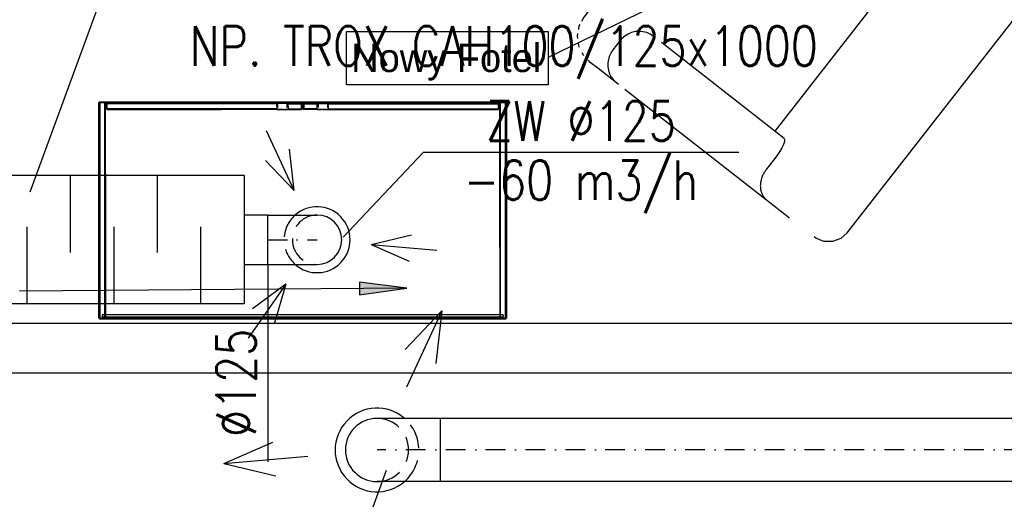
# Model space of a CAD drawing. Header units: centimetres. Extents: x -1062 to 5388, y 1642 to 2943.
# Tile 13 of 90: x -653 to -404, y 2302 to 2423. Entities that reach past the tile are written whole.
import ezdxf
from ezdxf.enums import TextEntityAlignment as Align

# ---------------------------------------------------------------- set-up
doc = ezdxf.new("R2010")
doc.units = ezdxf.units.CM
doc.linetypes.add('DASHDOT', pattern=[1, 0.5, -0.25, 0, -0.25])
doc.linetypes.add('HIDDEN', pattern=[9.525, 6.35, -3.175])
doc.layers.add('M-AXS', color=2, linetype='DASHDOT', lineweight=30)
doc.layers.add('M-TEXT-n', color=5, linetype='Continuous', lineweight=9)
for name, color, linetype, true_color in [('M-DIFF-RETN', 230, 'Continuous', 0xff007f), ('M-DIFF-SUPP', 7, 'Continuous', 0x006dda), ('M-DUCT-RETN', 230, 'Continuous', 0xff007f), ('M-DUCT-SUPP', 7, 'Continuous', 0x006dda)]:
    doc.layers.add(name, color=color, linetype=linetype, true_color=true_color)
for name, color, linetype in [('M-LDR', 5, 'Continuous'), ('M-XREF', 252, 'Continuous'), ('XREF$0$Meble', 8, 'Continuous'), ('XREF$0$Modele ogólne', 8, 'Continuous'), ('XREF$0$Notatki tekstowe', 8, 'Continuous'), ('XREF$0$Notatki tekstowe-1', 8, 'Continuous'), ('XREF$0$Ściany-2', 8, 'Continuous')]:
    doc.layers.add(name, color=color, linetype=linetype)
doc.styles.add('RomanS', font='romans.shx')
doc.styles.add('XREF$0$Arial', font='txt', dxfattribs={"height": 7.2})

# ---------------------------------------------------------------- blocks, each defined once
blk = doc.blocks.new('XREF$0$Armchair Plump - Armchair Plump-491428-Aranżacja_01')
at = {"layer": 'XREF$0$Meble'}
for p, q in [((34, 48.98), (-34, 48.98)), ((-40, 35.07), (-40, 27.73)), ((40, 27.73), (40, 35.07)), ((-40, 27.73), (-40, -17.79)), ((40, -17.79), (40, 27.73)), ((-31, 22.93), (-34, 22.93)), ((31, 22.93), (34, 22.93)), ((-25, -17.79), (-25, 21.64)), ((25, 21.64), (25, -17.79)), ((-25, 18.64), (25, 18.64)), ((-40, -19.87), (-40, -20.56)), ((-25, -20.33), (-25, -19.87)), ((25, -19.87), (25, -20.33)), ((40, -20.56), (40, -19.87)), ((-40, -20.56), (-40, -28.56)), ((40, -26.56), (40, -20.56)), ((-34, -26.33), (-31, -26.33)), ((31, -26.33), (34, -26.33)), ((40, -28.56), (40, -26.56)), ((-40, -28.56), (-40, -29.25)), ((-40, -29.25), (-39.97, -29.43)), ((39.94, -29.68), (40, -29.25)), ((40, -29.25), (40, -28.56)), ((-32, -37.25), (32, -37.25)), ((32, -37.25), (33.26, -37.04))]:
    blk.add_line(p, q, dxfattribs=at)
at = {"layer": 'XREF$0$Meble', "flags": 128}
for points in [[(-40, 42.98), (-39.59, 45.16), (-38.42, 47.04), (-36.65, 48.37), (-34.52, 48.96), (-34, 48.98)], [(34, 48.98), (36.18, 48.57), (38.06, 47.4), (39.38, 45.63), (39.98, 43.5), (40, 42.98)], [(-25, 21.64), (-25.15, 21.93), (-25.59, 22.2), (-26.31, 22.45), (-27.26, 22.65), (-28.4, 22.81), (-29.66, 22.9), (-31, 22.93)], [(25, 21.64), (25.15, 21.93), (25.59, 22.2), (26.31, 22.45), (27.26, 22.65), (28.4, 22.81), (29.66, 22.9), (31, 22.93)], [(-39.63, -31.5), (-39.59, -31.77), (-39.26, -32.41)], [(39.37, -32.14), (39.68, -31.5), (39.7, -31.34)], [(-38.65, -33.56), (-38.4, -34.04), (-37.96, -34.47)], [(38.06, -34.34), (38.57, -33.81), (38.75, -33.44)], [(-37.14, -35.26), (-36.56, -35.82), (-36.17, -36.01)], [(-35.24, -36.45), (-34.25, -36.92), (-32, -37.25)], [(34.17, -36.89), (34.53, -36.84), (35.36, -36.4)], [(36.28, -35.92), (36.8, -35.65), (37.26, -35.17)]]:
    blk.add_lwpolyline(points, dxfattribs=at)
at = {"layer": 'XREF$0$Meble'}
for centre, major_axis, start_param, end_param in [((-31, -20.33), (-6, 0), 1.570796, 3.141593), ((31, -20.33), (6, 0), 3.141593, 4.448922), ((31, -20.33), (6, 0), 4.45059, 4.712389)]:
    blk.add_ellipse(centre, major_axis=major_axis, ratio=0.999261, start_param=start_param, end_param=end_param, dxfattribs=at)
for points, knots in [([(-34, 22.93), (-34.41, 22.94), (-35.21, 23), (-36.16, 23.24), (-36.84, 23.5), (-37.32, 23.73), (-37.76, 23.98), (-38.69, 24.64), (-39.36, 25.46), (-39.76, 26.35), (-39.94, 26.96), (-40, 27.42), (-40, 27.73)], [0, 0, 0, 0, 0.111111, 0.222222, 0.277778, 0.333333, 0.388889, 0.444444, 0.722222, 0.791667, 0.861111, 1, 1, 1, 1]), ([(34, 22.93), (34.31, 22.93), (34.76, 22.96), (35.35, 23.05), (35.78, 23.14), (36.12, 23.24), (36.39, 23.33), (36.65, 23.42), (36.96, 23.56), (37.36, 23.75), (37.76, 23.98), (38.16, 24.27), (38.52, 24.57), (38.94, 24.99), (39.37, 25.55), (39.74, 26.26), (39.95, 26.99), (40, 27.48), (40, 27.73)], [-1, -1, -1, -1, -0.916667, -0.875, -0.833333, -0.791667, -0.770833, -0.75, -0.708333, -0.666667, -0.611111, -0.555556, -0.5, -0.444444, -0.333333, -0.222222, -0.111111, 0, 0, 0, 0]), ([(-40, -20.56), (-40, -21.06), (-39.9, -21.82), (-39.56, -22.77), (-39.27, -23.34), (-38.99, -23.77), (-38.69, -24.18), (-38.34, -24.56), (-37.96, -24.9), (-37.55, -25.22), (-37.01, -25.57), (-36.3, -25.9), (-35.31, -26.23), (-34.52, -26.33), (-34, -26.33)], [0, 0, 0, 0, 0.166667, 0.25, 0.333333, 0.375, 0.416667, 0.5, 0.541667, 0.583333, 0.666667, 0.75, 0.833333, 1, 1, 1, 1]), ([(34, -26.33), (34.52, -26.33), (35.31, -26.23), (36.3, -25.9), (37.01, -25.57), (37.55, -25.22), (37.96, -24.9), (38.34, -24.56), (38.77, -24.08), (39.14, -23.56), (39.39, -23.11), (39.6, -22.65), (39.9, -21.82), (40, -21.06), (40, -20.56)], [0, 0, 0, 0, 0.166667, 0.25, 0.333333, 0.416667, 0.458333, 0.5, 0.583333, 0.666667, 0.708333, 0.75, 0.833333, 1, 1, 1, 1])]:
    blk.add_open_spline(points, degree=3, knots=knots, dxfattribs=at)
blk = doc.blocks.new('XREF$0$regał_VOX_concept - regał_VOX_concept-886835-Aranżacja_01')
at = {"layer": 'XREF$0$Modele ogólne'}
for p, q in [((-51.6, 26.66), (-51.44, 26.82)), ((-51.6, 26.66), (-51.44, 26.82)), ((-51.6, 26.66), (-51.5, 26.66)), ((-51.6, 26.66), (-51.5, 26.66)), ((-51.6, 26.66), (-51.6, -28.02)), ((-51.6, -28.02), (-51.6, 26.66)), ((-51.34, 26.82), (-51.5, 26.66)), ((-51.5, 26.66), (-51.34, 26.82)), ((-51.45, 26.71), (-51.5, 26.66)), ((-51.34, 26.66), (-51.5, 26.66)), ((-51.5, 26.66), (-51.5, -27.92)), ((-51.5, -9.92), (-51.5, 26.66)), ((-51.34, 26.66), (-51.5, 26.66)), ((-51.5, 26.66), (-51.5, -27.92)), ((-51.45, 26.71), (-51.34, 26.82)), ((-51.44, 26.82), (-51.44, 26.72)), ((-51.44, 26.72), (-51.44, 26.82)), ((-51.44, 26.82), (-51.34, 26.82)), ((-51.34, 26.82), (-51.44, 26.82)), ((-51.34, 26.66), (-51.34, 26.82)), ((-50.06, 26.82), (-51.34, 26.82)), ((-50.92, 26.82), (-51.34, 26.82)), ((-50.06, 26.82), (-51.34, 26.82)), ((-51.34, 26.66), (-51.34, 26.82)), ((-51.34, 26.66), (-50.06, 26.66)), ((-50.06, 26.66), (-51.34, 26.66)), ((-51.34, 26.66), (-51.34, -27.92)), ((-50.06, 26.66), (-51.34, 26.66)), ((-51.34, -27.92), (-51.34, 26.66)), ((-51.34, 26.66), (-50.06, 26.66)), ((-50.92, 26.82), (-50.06, 26.82)), ((-50.8, 25.91), (-50.8, 26.24)), ((17.07, 26.24), (-50.8, 26.24)), ((-50.8, 25.91), (-50.8, 25.74)), ((-50.8, 25.74), (-17.07, 25.74)), ((-50.06, 26.66), (-50.06, 26.82)), ((-49.9, 26.66), (-50.06, 26.82)), ((-49.9, 26.66), (-50.06, 26.82)), ((-50.01, 26.76), (-50.06, 26.82)), ((-50.06, 26.82), (50.06, 26.82)), ((50.06, 26.82), (-50.06, 26.82)), ((-50.06, 26.66), (-50.06, 26.82)), ((-50.06, 26.66), (-49.9, 26.66)), ((-50.06, -27.92), (-50.06, 26.66)), ((-50.06, 26.66), (-49.9, 26.66)), ((-50.06, -27.92), (-50.06, 26.66)), ((-50.01, 26.76), (-49.9, 26.66)), ((-49.9, 26.66), (49.9, 26.66)), ((49.9, 26.66), (-49.9, 26.66)), ((-49.9, -27.92), (-49.9, 26.66)), ((-49.9, 8.65), (-49.9, 26.66)), ((-49.9, -27.92), (-49.9, 26.66)), ((-17.07, 25.74), (50.8, 25.74)), ((50.8, 26.24), (17.07, 26.24)), ((49.9, 26.66), (50.06, 26.82)), ((50.06, 26.82), (49.9, 26.66)), ((49.95, 26.71), (49.9, 26.66)), ((49.9, 26.66), (49.9, -27.92)), ((49.9, -9.92), (49.9, 26.66)), ((50.06, 26.66), (49.9, 26.66)), ((49.9, 26.66), (49.9, -27.92)), ((50.06, 26.66), (49.9, 26.66)), ((49.95, 26.71), (50.06, 26.82)), ((51.34, 26.82), (50.06, 26.82)), ((50.48, 26.82), (50.06, 26.82)), ((51.34, 26.82), (50.06, 26.82)), ((50.06, 26.66), (50.06, 26.82)), ((50.06, 26.66), (50.06, 26.82)), ((50.06, 26.66), (50.06, -27.92)), ((51.34, 26.66), (50.06, 26.66)), ((50.06, -27.92), (50.06, 26.66)), ((50.06, 26.66), (51.34, 26.66)), ((50.06, 26.66), (51.34, 26.66)), ((51.34, 26.66), (50.06, 26.66)), ((50.48, 26.82), (51.34, 26.82)), ((50.8, 25.91), (50.8, 26.24)), ((50.8, 25.74), (50.8, 25.91)), ((51.5, 26.66), (51.34, 26.82)), ((51.39, 26.76), (51.34, 26.82)), ((51.34, 26.66), (51.34, 26.82)), ((51.34, 26.82), (51.44, 26.82)), ((51.44, 26.82), (51.34, 26.82)), ((51.34, 26.66), (51.34, 26.82)), ((51.5, 26.66), (51.34, 26.82)), ((51.34, -27.92), (51.34, 26.66)), ((51.34, 26.66), (51.5, 26.66)), ((51.34, -27.92), (51.34, 26.66)), ((51.34, 26.66), (51.5, 26.66)), ((51.39, 26.76), (51.5, 26.66)), ((51.44, 26.72), (51.44, 26.82)), ((51.6, 26.66), (51.44, 26.82)), ((51.44, 26.82), (51.6, 26.66)), ((51.44, 26.82), (51.44, 26.72)), ((51.5, -27.92), (51.5, 26.66)), ((51.5, 8.65), (51.5, 26.66)), ((51.5, -27.92), (51.5, 26.66)), ((51.6, 26.66), (51.5, 26.66)), ((51.6, 26.66), (51.5, 26.66)), ((51.6, -28.02), (51.6, 26.66)), ((51.6, 26.66), (51.6, -28.02)), ((-49.9, 8.65), (-49.9, -27.92)), ((51.5, 8.65), (51.5, -27.92)), ((-51.5, -9.92), (-51.5, -27.92)), ((49.9, -9.92), (49.9, -27.92)), ((-49.52, -26.22), (-49.68, -26.38)), ((-49.52, -26.22), (-49.68, -26.38)), ((-49.57, -26.28), (-49.68, -26.38)), ((-49.52, -26.38), (-49.68, -26.38)), ((-49.68, -27.66), (-49.68, -26.38)), ((-49.68, -26.38), (-49.52, -26.38)), ((-49.68, -26.81), (-49.68, -26.38)), ((-49.68, -26.38), (-49.68, -27.66)), ((-49.68, -26.81), (-49.68, -27.66)), ((-49.57, -26.28), (-49.52, -26.22)), ((-49.52, -26.38), (-49.52, -26.22)), ((-6.56, -26.22), (-49.52, -26.22)), ((-49.52, -26.22), (-49.52, -26.38)), ((-20.52, -26.22), (-49.52, -26.22)), ((-6.56, -26.22), (-49.52, -26.22)), ((-6.56, -26.38), (-49.52, -26.38)), ((-49.52, -27.66), (-49.52, -26.38)), ((-6.56, -26.38), (-49.52, -26.38)), ((-49.52, -27.66), (-49.52, -26.38)), ((-6.06, -26.22), (-20.52, -26.22)), ((-6.56, -26.22), (-6.41, -26.22)), ((-6.56, -26.22), (-6.41, -26.22)), ((-6.56, -26.22), (-6.56, -27.02)), ((-6.56, -27.02), (-6.56, -27.82)), ((-6.07, -26.22), (-6.41, -26.22)), ((-6.41, -26.22), (-6.07, -26.22)), ((-6.32, -27.75), (-6.32, -26.76)), ((-6.07, -26.22), (-5.58, -26.22)), ((-5.58, -26.22), (-6.07, -26.22)), ((-5.74, -26.22), (-6.06, -26.22)), ((-5.74, -26.22), (-5.57, -26.22)), ((-5.58, -26.22), (-5.02, -26.22)), ((-5.58, -26.22), (-5.02, -26.22)), ((-5.2, -26.22), (-5.57, -26.22)), ((-5.2, -26.22), (-5.03, -26.22)), ((-5.03, -26.22), (-4.67, -26.22)), ((-5.02, -26.22), (-4.48, -26.22)), ((-5.02, -26.22), (-4.48, -26.22)), ((-4.51, -26.22), (-4.67, -26.22)), ((-4.21, -26.22), (-4.51, -26.22)), ((-4.48, -26.22), (-4.04, -26.22)), ((-4.04, -26.22), (-4.48, -26.22)), ((-4.21, -26.22), (-4.04, -26.22)), ((-3.76, -26.22), (-4.04, -26.22)), ((-4.04, -26.22), (-3.76, -26.22)), ((-4.04, -26.22), (-1.54, -26.22)), ((-3.92, -27.75), (-3.92, -26.76)), ((-3.69, -26.22), (-3.76, -26.22)), ((-3.69, -26.22), (-3.76, -26.22)), ((-3.69, -26.22), (-0.28, -26.22)), ((-3.69, -26.22), (-0.28, -26.22)), ((-3.69, -26.22), (-3.69, -27.02)), ((-3.69, -26.38), (-0.28, -26.38)), ((-0.28, -26.38), (-3.69, -26.38)), ((-3.69, -27.02), (-3.69, -27.77)), ((-1.54, -26.22), (-0.28, -26.22)), ((-0.12, -26.38), (-0.28, -26.22)), ((-0.28, -26.22), (-0.28, -26.38)), ((-0.12, -26.38), (-0.28, -26.22)), ((-0.17, -26.33), (-0.28, -26.22)), ((-0.28, -26.38), (-0.28, -26.22)), ((-0.12, -26.38), (-0.28, -26.22)), ((-0.12, -26.38), (-0.28, -26.22)), ((-0.28, -26.22), (-0.12, -26.38)), ((-0.12, -26.38), (-0.28, -26.22)), ((-0.28, -26.22), (-0.12, -26.38)), ((-0.12, -26.38), (-0.28, -26.22)), ((-0.12, -26.38), (-0.28, -26.38)), ((-0.28, -27.66), (-0.28, -26.38)), ((-0.28, -26.38), (-0.12, -26.38)), ((-0.28, -26.38), (-0.28, -27.66)), ((-0.17, -26.33), (-0.12, -26.38)), ((-0.12, -27.66), (-0.12, -26.38)), ((-0.12, -26.38), (-0.12, -27.66)), ((-0.12, -26.81), (-0.12, -26.38)), ((-0.12, -27.66), (-0.12, -26.81)), ((0.28, -26.22), (0.12, -26.38)), ((0.28, -26.22), (0.12, -26.38)), ((0.28, -26.22), (0.12, -26.38)), ((0.28, -26.22), (0.12, -26.38)), ((0.28, -26.22), (0.12, -26.38)), ((0.28, -26.22), (0.12, -26.38)), ((0.12, -26.38), (0.28, -26.22)), ((0.28, -26.22), (0.12, -26.38)), ((0.17, -26.33), (0.12, -26.38)), ((0.12, -26.38), (0.12, -27.66)), ((0.12, -26.38), (0.28, -26.38)), ((0.12, -27.66), (0.12, -26.38)), ((0.12, -26.81), (0.12, -26.38)), ((0.12, -26.38), (0.28, -26.38)), ((0.12, -26.81), (0.12, -27.66)), ((0.28, -26.22), (0.17, -26.33)), ((3.69, -26.22), (0.28, -26.22)), ((0.28, -26.22), (0.28, -26.38)), ((3.69, -26.22), (0.28, -26.22)), ((2.79, -26.22), (0.28, -26.22)), ((0.28, -26.22), (0.28, -26.38)), ((3.69, -26.38), (0.28, -26.38)), ((0.28, -26.38), (0.28, -27.66)), ((3.69, -26.38), (0.28, -26.38)), ((0.28, -27.66), (0.28, -26.38)), ((4.04, -26.22), (2.79, -26.22)), ((3.69, -26.22), (3.76, -26.22)), ((3.69, -26.22), (3.76, -26.22)), ((3.69, -27.02), (3.69, -26.22)), ((3.69, -27.02), (3.69, -27.77)), ((3.76, -26.22), (4.04, -26.22)), ((4.04, -26.22), (3.76, -26.22)), ((3.92, -26.76), (3.92, -27.75)), ((4.48, -26.22), (4.04, -26.22)), ((4.04, -26.22), (4.48, -26.22)), ((4.34, -26.22), (4.04, -26.22)), ((4.34, -26.22), (4.51, -26.22)), ((5.02, -26.22), (4.48, -26.22)), ((5.02, -26.22), (4.48, -26.22)), ((4.87, -26.22), (4.51, -26.22)), ((5.03, -26.22), (4.87, -26.22)), ((5.58, -26.22), (5.02, -26.22)), ((5.02, -26.22), (5.58, -26.22)), ((5.2, -26.22), (5.03, -26.22)), ((5.57, -26.22), (5.2, -26.22)), ((5.74, -26.22), (5.57, -26.22)), ((5.58, -26.22), (6.07, -26.22)), ((5.58, -26.22), (6.07, -26.22)), ((6.06, -26.22), (5.74, -26.22)), ((6.06, -26.22), (20.52, -26.22)), ((6.41, -26.22), (6.07, -26.22)), ((6.07, -26.22), (6.41, -26.22)), ((6.32, -26.76), (6.32, -27.75)), ((6.41, -26.22), (6.56, -26.22)), ((6.56, -26.22), (6.41, -26.22)), ((6.56, -26.22), (49.52, -26.22)), ((6.56, -26.22), (49.52, -26.22)), ((6.56, -27.02), (6.56, -26.22)), ((6.56, -26.38), (49.52, -26.38)), ((6.56, -26.38), (49.52, -26.38)), ((6.56, -27.02), (6.56, -27.82)), ((49.52, -26.22), (20.52, -26.22)), ((49.57, -26.28), (49.52, -26.22)), ((49.52, -26.38), (49.52, -26.22)), ((49.68, -26.38), (49.52, -26.22)), ((49.52, -26.22), (49.52, -26.38)), ((49.52, -26.22), (49.68, -26.38)), ((49.52, -26.38), (49.52, -27.66)), ((49.52, -26.38), (49.68, -26.38)), ((49.52, -26.38), (49.52, -27.66)), ((49.52, -26.38), (49.68, -26.38)), ((49.68, -26.38), (49.57, -26.28)), ((49.68, -26.38), (49.68, -27.66)), ((49.68, -26.81), (49.68, -26.38)), ((49.68, -27.66), (49.68, -26.38)), ((49.68, -27.66), (49.68, -26.81)), ((-51.44, -28.02), (-51.6, -28.02)), ((-51.44, -28.18), (-51.6, -28.02)), ((-51.6, -28.02), (-51.44, -28.02)), ((-51.6, -28.02), (-51.44, -28.18)), ((-51.5, -27.92), (-51.34, -28.08)), ((-51.5, -27.92), (-51.34, -27.92)), ((-51.5, -27.92), (-51.34, -28.08)), ((-51.39, -28.03), (-51.5, -27.92)), ((-51.34, -27.92), (-51.5, -27.92)), ((-51.44, -28.02), (-51.44, -28.18)), ((-51.44, -28.02), (-51.44, -28.18)), ((51.44, -28.18), (-51.44, -28.18)), ((51.44, -28.18), (-51.44, -28.18)), ((-51.39, -28.03), (-51.34, -28.08)), ((-51.34, -28.08), (-51.34, -27.92)), ((-51.34, -27.92), (-51.34, -28.08)), ((-51.34, -27.92), (-50.06, -27.92)), ((-51.34, -27.92), (-50.06, -27.92)), ((-51.34, -28.08), (-50.06, -28.08)), ((-50.48, -28.08), (-51.34, -28.08)), ((-51.34, -28.08), (-50.06, -28.08)), ((-50.48, -28.08), (-50.06, -28.08)), ((-50.06, -28.08), (-49.9, -27.92)), ((-50.06, -28.08), (-50.06, -27.92)), ((-49.9, -27.92), (-50.06, -27.92)), ((-50.06, -28.08), (-49.9, -27.92)), ((-50.06, -27.92), (-50.06, -28.08)), ((-50.06, -27.92), (-49.9, -27.92)), ((-49.95, -27.98), (-50.06, -28.08)), ((50, -28.02), (-50, -28.02)), ((50, -28.02), (-50, -28.02)), ((-49.95, -27.98), (-49.9, -27.92)), ((-49.52, -27.82), (-49.68, -27.66)), ((-49.52, -27.66), (-49.68, -27.66)), ((-49.63, -27.72), (-49.68, -27.66)), ((-49.68, -27.66), (-49.52, -27.66)), ((-49.52, -27.82), (-49.68, -27.66)), ((-49.63, -27.72), (-49.52, -27.82)), ((-49.52, -27.82), (-49.52, -27.66)), ((-6.56, -27.66), (-49.52, -27.66)), ((-49.52, -27.82), (-49.52, -27.66)), ((-6.56, -27.66), (-49.52, -27.66)), ((-6.75, -27.82), (-49.52, -27.82)), ((-6.75, -27.82), (-49.52, -27.82)), ((-49.52, -27.82), (-20.52, -27.82)), ((-6.06, -27.82), (-20.52, -27.82)), ((-6.75, -27.77), (-6.79, -27.77)), ((-6.79, -27.77), (-6.75, -27.77)), ((-6.79, -27.77), (-6.79, -27.89)), ((-6.79, -27.82), (-6.79, -27.89)), ((-6.79, -27.89), (-6.73, -27.92)), ((-6.79, -27.89), (-6.73, -27.92)), ((-6.66, -27.77), (-6.75, -27.77)), ((-6.65, -27.94), (-6.73, -27.92)), ((-6.65, -27.94), (-6.73, -27.92)), ((-6.51, -27.77), (-6.66, -27.77)), ((-6.56, -27.95), (-6.65, -27.94)), ((-6.56, -27.95), (-6.65, -27.94)), ((-6.47, -27.94), (-6.56, -27.95)), ((-6.47, -27.94), (-6.56, -27.95)), ((-6.53, -27.95), (-6.56, -27.95)), ((-6.56, -27.95), (-6.53, -27.95)), ((-6.53, -27.95), (-6.56, -27.95)), ((-6.56, -27.95), (-6.53, -27.95)), ((-6.45, -27.95), (-6.53, -27.95)), ((-6.53, -27.95), (-6.45, -27.95)), ((-6.45, -27.95), (-6.53, -27.95)), ((-6.53, -27.95), (-6.45, -27.95)), ((-6.3, -27.77), (-6.51, -27.77)), ((-6.39, -27.92), (-6.47, -27.94)), ((-6.39, -27.92), (-6.47, -27.94)), ((-6.32, -27.95), (-6.45, -27.95)), ((-6.45, -27.95), (-6.32, -27.95)), ((-6.32, -27.95), (-6.45, -27.95)), ((-6.45, -27.95), (-6.32, -27.95)), ((-6.34, -27.89), (-6.39, -27.92)), ((-6.34, -27.89), (-6.39, -27.92)), ((-6.32, -27.85), (-6.34, -27.89)), ((-6.14, -27.95), (-6.32, -27.95)), ((-6.32, -27.95), (-6.14, -27.95)), ((-6.14, -27.95), (-6.32, -27.95)), ((-6.32, -27.95), (-6.14, -27.95)), ((-6.05, -27.77), (-6.3, -27.77)), ((-5.92, -27.95), (-6.14, -27.95)), ((-6.14, -27.95), (-5.92, -27.95)), ((-5.92, -27.95), (-6.14, -27.95)), ((-6.14, -27.95), (-5.92, -27.95)), ((-6.06, -27.82), (-5.74, -27.82)), ((-5.76, -27.77), (-6.05, -27.77)), ((-5.67, -27.95), (-5.92, -27.95)), ((-5.92, -27.95), (-5.67, -27.95)), ((-5.67, -27.95), (-5.92, -27.95)), ((-5.92, -27.95), (-5.67, -27.95)), ((-5.45, -27.77), (-5.76, -27.77)), ((-5.74, -27.82), (-5.57, -27.82)), ((-5.4, -27.95), (-5.67, -27.95)), ((-5.67, -27.95), (-5.4, -27.95)), ((-5.4, -27.95), (-5.67, -27.95)), ((-5.67, -27.95), (-5.4, -27.95)), ((-5.57, -27.82), (-5.2, -27.82)), ((-5.12, -27.77), (-5.45, -27.77)), ((-5.12, -27.95), (-5.4, -27.95)), ((-5.4, -27.95), (-5.12, -27.95)), ((-5.12, -27.95), (-5.4, -27.95)), ((-5.4, -27.95), (-5.12, -27.95)), ((-5.2, -27.82), (-5.03, -27.82)), ((-4.8, -27.77), (-5.12, -27.77)), ((-4.84, -27.95), (-5.12, -27.95)), ((-5.12, -27.95), (-4.84, -27.95)), ((-4.84, -27.95), (-5.12, -27.95)), ((-5.12, -27.95), (-4.84, -27.95)), ((-4.87, -27.82), (-5.03, -27.82)), ((-4.87, -27.82), (-4.51, -27.82)), ((-4.57, -27.95), (-4.84, -27.95)), ((-4.84, -27.95), (-4.57, -27.95)), ((-4.57, -27.95), (-4.84, -27.95)), ((-4.84, -27.95), (-4.57, -27.95)), ((-4.48, -27.77), (-4.8, -27.77)), ((-4.32, -27.95), (-4.57, -27.95)), ((-4.57, -27.95), (-4.32, -27.95)), ((-4.32, -27.95), (-4.57, -27.95)), ((-4.57, -27.95), (-4.32, -27.95)), ((-4.34, -27.82), (-4.51, -27.82)), ((-4.19, -27.77), (-4.48, -27.77)), ((-4.34, -27.82), (-4.04, -27.82)), ((-4.1, -27.95), (-4.32, -27.95)), ((-4.32, -27.95), (-4.1, -27.95)), ((-4.1, -27.95), (-4.32, -27.95)), ((-4.32, -27.95), (-4.1, -27.95)), ((-3.94, -27.77), (-4.19, -27.77)), ((-3.92, -27.95), (-4.1, -27.95)), ((-4.1, -27.95), (-3.92, -27.95)), ((-3.92, -27.95), (-4.1, -27.95)), ((-4.1, -27.95), (-3.92, -27.95)), ((-4.04, -27.82), (-2.79, -27.82)), ((-3.74, -27.77), (-3.94, -27.77)), ((-3.92, -27.85), (-3.9, -27.89)), ((-3.79, -27.95), (-3.92, -27.95)), ((-3.92, -27.95), (-3.79, -27.95)), ((-3.79, -27.95), (-3.92, -27.95)), ((-3.92, -27.95), (-3.79, -27.95)), ((-3.9, -27.89), (-3.85, -27.92)), ((-3.9, -27.89), (-3.85, -27.92)), ((-3.85, -27.92), (-3.77, -27.94)), ((-3.85, -27.92), (-3.77, -27.94)), ((-3.71, -27.95), (-3.79, -27.95)), ((-3.79, -27.95), (-3.71, -27.95)), ((-3.71, -27.95), (-3.79, -27.95)), ((-3.79, -27.95), (-3.71, -27.95)), ((-3.77, -27.94), (-3.68, -27.95)), ((-3.77, -27.94), (-3.68, -27.95)), ((-3.58, -27.77), (-3.74, -27.77)), ((-3.68, -27.95), (-3.71, -27.95)), ((-3.68, -27.95), (-3.71, -27.95)), ((-3.68, -27.95), (-3.71, -27.95)), ((-3.68, -27.95), (-3.71, -27.95)), ((-3.69, -27.66), (-0.28, -27.66)), ((-0.28, -27.66), (-3.69, -27.66)), ((-3.68, -27.95), (-3.59, -27.94)), ((-3.68, -27.95), (-3.59, -27.94)), ((-3.59, -27.94), (-3.51, -27.92)), ((-3.59, -27.94), (-3.51, -27.92)), ((-3.49, -27.77), (-3.58, -27.77)), ((-3.45, -27.89), (-3.51, -27.92)), ((-3.45, -27.89), (-3.51, -27.92)), ((-3.49, -27.77), (-3.45, -27.77)), ((-3.45, -27.77), (-3.49, -27.77)), ((-3.49, -27.82), (-0.28, -27.82)), ((-3.49, -27.82), (-0.28, -27.82)), ((-3.45, -27.77), (-3.45, -27.89)), ((-3.45, -27.82), (-3.45, -27.89)), ((-2.79, -27.82), (-0.28, -27.82)), ((-0.12, -27.66), (-0.28, -27.66)), ((-0.12, -27.66), (-0.28, -27.82)), ((-0.28, -27.66), (-0.28, -27.82)), ((-0.28, -27.66), (-0.12, -27.66)), ((-0.12, -27.66), (-0.28, -27.82)), ((-0.28, -27.66), (-0.28, -27.82)), ((-0.12, -27.66), (-0.28, -27.82)), ((-0.12, -27.66), (-0.28, -27.82)), ((-0.28, -27.82), (-0.12, -27.66)), ((-0.28, -27.82), (-0.12, -27.66)), ((-0.12, -27.66), (-0.28, -27.82)), ((-0.12, -27.66), (-0.28, -27.82)), ((-0.23, -27.77), (-0.28, -27.82)), ((-0.23, -27.77), (-0.12, -27.66)), ((0.12, -27.66), (0.28, -27.66)), ((0.12, -27.66), (0.23, -27.77)), ((0.28, -27.82), (0.12, -27.66)), ((0.28, -27.66), (0.12, -27.66)), ((0.12, -27.66), (0.28, -27.82)), ((0.28, -27.82), (0.12, -27.66)), ((0.28, -27.82), (0.12, -27.66)), ((0.28, -27.82), (0.12, -27.66)), ((0.28, -27.82), (0.12, -27.66)), ((0.12, -27.66), (0.28, -27.82)), ((0.28, -27.82), (0.12, -27.66)), ((0.23, -27.77), (0.28, -27.82)), ((3.69, -27.66), (0.28, -27.66)), ((0.28, -27.82), (0.28, -27.66)), ((3.69, -27.66), (0.28, -27.66)), ((0.28, -27.66), (0.28, -27.82)), ((3.49, -27.82), (0.28, -27.82)), ((3.49, -27.82), (0.28, -27.82)), ((1.54, -27.82), (0.28, -27.82)), ((4.04, -27.82), (1.54, -27.82)), ((3.45, -27.77), (3.49, -27.77)), ((3.45, -27.77), (3.49, -27.77)), ((3.45, -27.89), (3.45, -27.77)), ((3.45, -27.89), (3.51, -27.92)), ((3.49, -27.77), (3.58, -27.77)), ((3.59, -27.94), (3.51, -27.92)), ((3.58, -27.77), (3.74, -27.77)), ((3.68, -27.95), (3.59, -27.94)), ((3.77, -27.94), (3.68, -27.95)), ((3.71, -27.95), (3.68, -27.95)), ((3.68, -27.95), (3.71, -27.95)), ((3.71, -27.95), (3.79, -27.95)), ((3.79, -27.95), (3.71, -27.95)), ((3.74, -27.77), (3.94, -27.77)), ((3.85, -27.92), (3.77, -27.94)), ((3.79, -27.95), (3.92, -27.95)), ((3.92, -27.95), (3.79, -27.95)), ((3.9, -27.89), (3.85, -27.92)), ((3.92, -27.85), (3.9, -27.89)), ((3.92, -27.95), (4.1, -27.95)), ((4.1, -27.95), (3.92, -27.95)), ((3.94, -27.77), (4.19, -27.77)), ((4.21, -27.82), (4.04, -27.82)), ((4.1, -27.95), (4.32, -27.95)), ((4.32, -27.95), (4.1, -27.95)), ((4.19, -27.77), (4.48, -27.77)), ((4.21, -27.82), (4.51, -27.82)), ((4.32, -27.95), (4.57, -27.95)), ((4.57, -27.95), (4.32, -27.95)), ((4.48, -27.77), (4.8, -27.77)), ((4.51, -27.82), (4.67, -27.82)), ((4.57, -27.95), (4.84, -27.95)), ((4.84, -27.95), (4.57, -27.95)), ((4.67, -27.82), (5.03, -27.82)), ((4.8, -27.77), (5.12, -27.77)), ((4.84, -27.95), (5.12, -27.95)), ((5.12, -27.95), (4.84, -27.95)), ((5.03, -27.82), (5.2, -27.82)), ((5.12, -27.77), (5.45, -27.77)), ((5.12, -27.95), (5.4, -27.95)), ((5.4, -27.95), (5.12, -27.95)), ((5.2, -27.82), (5.57, -27.82)), ((5.4, -27.95), (5.67, -27.95)), ((5.67, -27.95), (5.4, -27.95)), ((5.45, -27.77), (5.76, -27.77)), ((5.74, -27.82), (5.57, -27.82)), ((5.67, -27.95), (5.92, -27.95)), ((5.92, -27.95), (5.67, -27.95)), ((5.74, -27.82), (6.06, -27.82)), ((5.76, -27.77), (6.05, -27.77)), ((5.92, -27.95), (6.14, -27.95)), ((6.14, -27.95), (5.92, -27.95)), ((6.05, -27.77), (6.3, -27.77)), ((6.06, -27.82), (20.52, -27.82)), ((6.14, -27.95), (6.32, -27.95)), ((6.32, -27.95), (6.14, -27.95)), ((6.3, -27.77), (6.51, -27.77)), ((6.32, -27.85), (6.34, -27.89)), ((6.32, -27.95), (6.45, -27.95)), ((6.45, -27.95), (6.32, -27.95)), ((6.34, -27.89), (6.39, -27.92)), ((6.39, -27.92), (6.47, -27.94)), ((6.45, -27.95), (6.53, -27.95)), ((6.53, -27.95), (6.45, -27.95)), ((6.47, -27.94), (6.56, -27.95)), ((6.51, -27.77), (6.66, -27.77)), ((6.53, -27.95), (6.56, -27.95)), ((6.56, -27.95), (6.53, -27.95)), ((6.56, -27.66), (49.52, -27.66)), ((6.56, -27.66), (49.52, -27.66)), ((6.56, -27.95), (6.65, -27.94)), ((6.65, -27.94), (6.73, -27.92)), ((6.66, -27.77), (6.75, -27.77)), ((6.79, -27.89), (6.73, -27.92)), ((6.75, -27.77), (6.79, -27.77)), ((6.79, -27.77), (6.75, -27.77)), ((6.75, -27.82), (49.52, -27.82)), ((6.75, -27.82), (49.52, -27.82)), ((6.79, -27.89), (6.79, -27.77)), ((20.52, -27.82), (49.52, -27.82)), ((23.24, -27.82), (23.24, -27.89)), ((23.24, -27.82), (23.24, -27.89)), ((23.24, -27.89), (23.3, -27.92)), ((23.24, -27.89), (23.3, -27.92)), ((23.38, -27.94), (23.3, -27.92)), ((23.38, -27.94), (23.3, -27.92)), ((23.47, -27.95), (23.38, -27.94)), ((23.47, -27.95), (23.38, -27.94)), ((23.56, -27.94), (23.47, -27.95)), ((23.56, -27.94), (23.47, -27.95)), ((23.5, -27.95), (23.47, -27.95)), ((23.47, -27.95), (23.5, -27.95)), ((23.5, -27.95), (23.47, -27.95)), ((23.47, -27.95), (23.5, -27.95)), ((23.58, -27.95), (23.5, -27.95)), ((23.5, -27.95), (23.58, -27.95)), ((23.58, -27.95), (23.5, -27.95)), ((23.5, -27.95), (23.58, -27.95)), ((23.64, -27.92), (23.56, -27.94)), ((23.64, -27.92), (23.56, -27.94)), ((23.71, -27.95), (23.58, -27.95)), ((23.58, -27.95), (23.71, -27.95)), ((23.71, -27.95), (23.58, -27.95)), ((23.58, -27.95), (23.71, -27.95)), ((23.69, -27.89), (23.64, -27.92)), ((23.69, -27.89), (23.64, -27.92)), ((23.71, -27.85), (23.69, -27.89)), ((23.89, -27.95), (23.71, -27.95)), ((23.71, -27.95), (23.89, -27.95)), ((23.89, -27.95), (23.71, -27.95)), ((23.71, -27.95), (23.89, -27.95)), ((24.11, -27.95), (23.89, -27.95)), ((23.89, -27.95), (24.11, -27.95)), ((24.11, -27.95), (23.89, -27.95)), ((23.89, -27.95), (24.11, -27.95)), ((24.36, -27.95), (24.11, -27.95)), ((24.11, -27.95), (24.36, -27.95)), ((24.36, -27.95), (24.11, -27.95)), ((24.11, -27.95), (24.36, -27.95)), ((24.63, -27.95), (24.36, -27.95)), ((24.36, -27.95), (24.63, -27.95)), ((24.63, -27.95), (24.36, -27.95)), ((24.36, -27.95), (24.63, -27.95)), ((24.91, -27.95), (24.63, -27.95)), ((24.63, -27.95), (24.91, -27.95)), ((24.91, -27.95), (24.63, -27.95)), ((24.63, -27.95), (24.91, -27.95)), ((24.91, -27.95), (25.19, -27.95)), ((24.91, -27.95), (25.19, -27.95)), ((24.91, -27.95), (25.19, -27.95)), ((24.91, -27.95), (25.19, -27.95)), ((25.19, -27.95), (25.46, -27.95)), ((25.46, -27.95), (25.19, -27.95)), ((25.19, -27.95), (25.46, -27.95)), ((25.46, -27.95), (25.19, -27.95)), ((25.46, -27.95), (25.71, -27.95)), ((25.71, -27.95), (25.46, -27.95)), ((25.46, -27.95), (25.71, -27.95)), ((25.71, -27.95), (25.46, -27.95)), ((25.71, -27.95), (25.93, -27.95)), ((25.93, -27.95), (25.71, -27.95)), ((25.71, -27.95), (25.93, -27.95)), ((25.93, -27.95), (25.71, -27.95)), ((25.93, -27.95), (26.11, -27.95)), ((26.11, -27.95), (25.93, -27.95)), ((25.93, -27.95), (26.11, -27.95)), ((26.11, -27.95), (25.93, -27.95)), ((26.11, -27.85), (26.13, -27.89)), ((26.11, -27.95), (26.24, -27.95)), ((26.24, -27.95), (26.11, -27.95)), ((26.11, -27.95), (26.24, -27.95)), ((26.24, -27.95), (26.11, -27.95)), ((26.13, -27.89), (26.18, -27.92)), ((26.13, -27.89), (26.18, -27.92)), ((26.18, -27.92), (26.26, -27.94)), ((26.18, -27.92), (26.26, -27.94)), ((26.24, -27.95), (26.32, -27.95)), ((26.32, -27.95), (26.24, -27.95)), ((26.24, -27.95), (26.32, -27.95)), ((26.32, -27.95), (26.24, -27.95)), ((26.26, -27.94), (26.35, -27.95)), ((26.26, -27.94), (26.35, -27.95)), ((26.32, -27.95), (26.35, -27.95)), ((26.35, -27.95), (26.32, -27.95)), ((26.32, -27.95), (26.35, -27.95)), ((26.35, -27.95), (26.32, -27.95)), ((26.35, -27.95), (26.44, -27.94)), ((26.35, -27.95), (26.44, -27.94)), ((26.44, -27.94), (26.52, -27.92)), ((26.44, -27.94), (26.52, -27.92)), ((26.58, -27.89), (26.52, -27.92)), ((26.58, -27.89), (26.52, -27.92)), ((26.58, -27.82), (26.58, -27.89)), ((26.58, -27.82), (26.58, -27.89)), ((49.52, -27.66), (49.68, -27.66)), ((49.52, -27.66), (49.52, -27.82)), ((49.68, -27.66), (49.52, -27.82)), ((49.52, -27.66), (49.52, -27.82)), ((49.52, -27.66), (49.68, -27.66)), ((49.52, -27.82), (49.68, -27.66)), ((49.52, -27.82), (49.63, -27.72)), ((49.63, -27.72), (49.68, -27.66)), ((49.9, -27.92), (50.06, -28.08)), ((50.01, -28.03), (49.9, -27.92)), ((50.06, -27.92), (49.9, -27.92)), ((49.9, -27.92), (50.06, -28.08)), ((49.9, -27.92), (50.06, -27.92)), ((50.01, -28.03), (50.06, -28.08)), ((50.06, -27.92), (50.06, -28.08)), ((50.06, -27.92), (51.34, -27.92)), ((50.06, -27.92), (51.34, -27.92)), ((50.06, -28.08), (50.06, -27.92)), ((50.06, -28.08), (51.34, -28.08)), ((50.92, -28.08), (50.06, -28.08)), ((50.06, -28.08), (51.34, -28.08)), ((50.92, -28.08), (51.34, -28.08)), ((51.34, -28.08), (51.5, -27.92)), ((51.34, -27.92), (51.34, -28.08)), ((51.34, -27.92), (51.5, -27.92)), ((51.34, -28.08), (51.5, -27.92)), ((51.34, -28.08), (51.34, -27.92)), ((51.5, -27.92), (51.34, -27.92)), ((51.45, -27.98), (51.34, -28.08)), ((51.44, -28.02), (51.44, -28.18)), ((51.6, -28.02), (51.44, -28.18)), ((51.6, -28.02), (51.44, -28.02)), ((51.44, -28.02), (51.6, -28.02)), ((51.44, -28.02), (51.44, -28.18)), ((51.6, -28.02), (51.44, -28.18)), ((51.45, -27.98), (51.5, -27.92))]:
    blk.add_line(p, q, dxfattribs=at)
blk = doc.blocks.new('XREF')
at = {"layer": 'XREF$0$Notatki tekstowe-1'}
blk.add_hatch(color=256, dxfattribs=at).paths.add_polyline_path([(-554.92, 2355.08), (-566.93, 2356.57), (-566.9, 2353.41)])
at = {"layer": 'XREF$0$Notatki tekstowe'}
for p, q in [((-472.35, 2436.21), (-519.13, 2413.51)), ((-554.92, 2355.08), (-566.93, 2356.57)), ((-566.93, 2356.57), (-566.9, 2353.41)), ((-554.92, 2355.08), (-652.98, 2354.31)), ((-566.9, 2353.41), (-554.92, 2355.08))]:
    blk.add_line(p, q, dxfattribs=at)
at = {"layer": 'XREF$0$Notatki tekstowe', "flags": 128}
blk.add_lwpolyline([(-570.21, 2420.1), (-519.13, 2420.1), (-519.13, 2406.58), (-570.21, 2406.58)], close=True, dxfattribs=at)
at = {"layer": 'XREF$0$Ściany-2'}
for p, q in [((-243.72, 2346.08), (-687.32, 2346.08)), ((-687.32, 2333.58), (-243.72, 2333.58))]:
    blk.add_line(p, q, dxfattribs=at)
at = {"layer": 'XREF$0$Meble', "rotation": 231.9999999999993}
blk.add_blockref('XREF$0$Armchair Plump - Armchair Plump-491428-Aranżacja_01', (-461.03, 2426.02), dxfattribs=at)
at = {"layer": 'XREF$0$Modele ogólne', "rotation": 180}
blk.add_blockref('XREF$0$regał_VOX_concept - regał_VOX_concept-886835-Aranżacja_01', (-581.3, 2374.08), dxfattribs=at)
at = {"layer": 'XREF$0$Notatki tekstowe-1', "insert": (-569.01, 2417), "char_height": 7.2, "width": 49.1668, "attachment_point": 1, "line_spacing_factor": 0.936439, "style": 'XREF$0$Arial'}
blk.add_mtext('\\pxt7.05556,14.11111,21.16667,28.22222,35.27778,42.33333,49.38889,56.44444,63.5,70.55556,77.61111,84.66667,91.72222,98.77778,105.83333,112.88889,119.94444,127,134.05556,141.11111,148.16667,155.22222,162.27778,169.33333,176.38889,183.44444,190.5,197.55556,204.61111,211.66667,218.72222,225.77778;{Nowy Fotel}', dxfattribs=at)

msp = doc.modelspace()

# ---------------------------------------------------------------- linework, layer by layer
at = {"layer": 'M-AXS', "ltscale": 10}
for p, q in [((-590.15, 2367.33), (-577.65, 2367.33)), ((-378.47, 2314.08), (-562.47, 2314.08))]:
    msp.add_line(p, q, dxfattribs=at)
at = {"layer": 'M-DIFF-RETN'}
for p, q in [((-583.45, 2379.77), (-590.49, 2394.88)), ((-583.45, 2379.77), (-584.65, 2390.24)), ((-583.45, 2379.77), (-590.7, 2387.43)), ((-563.96, 2366.13), (-553.71, 2368.58)), ((-563.96, 2366.13), (-547.36, 2364.68)), ((-563.96, 2366.13), (-554.29, 2361.94)), ((-585.52, 2356.08), (-595.08, 2342.42)), ((-585.52, 2356.08), (-593.99, 2349.8)), ((-585.52, 2356.08), (-588.53, 2345.97))]:
    msp.add_line(p, q, dxfattribs=at)
for radius, start, end in [(8.35, 228.4609, 131.5391), (6.25, 270, 90)]:
    msp.add_arc((-577.65, 2367.33), radius, start, end, dxfattribs=at)
at = {"layer": 'M-DIFF-RETN', "color": 3, "linetype": 'HIDDEN'}
for radius, start, end in [(8.35, 131.5391, 228.4609), (6.25, 90, 270)]:
    msp.add_arc((-577.65, 2367.33), radius, start, end, dxfattribs=at)
at = {"layer": 'M-DIFF-SUPP'}
for p, q in [((-546.02, 2349.34), (-555.3, 2339.54)), ((-546.02, 2349.34), (-555.04, 2330.01)), ((-546.02, 2349.34), (-547.57, 2335.94)), ((-601.23, 2310.68), (-588.85, 2316.05)), ((-601.23, 2310.68), (-579.98, 2312.54)), ((-601.23, 2310.68), (-588.11, 2307.55))]:
    msp.add_line(p, q, dxfattribs=at)
for radius, start, end in [(10.6, 49.0006, 310.9994), (8, 90, 270)]:
    msp.add_arc((-562.47, 2314.08), radius, start, end, dxfattribs=at)
at = {"layer": 'M-DIFF-SUPP', "color": 3, "linetype": 'HIDDEN'}
for radius, start, end in [(8, 270, 90), (10.6, 310.9994, 49.0006)]:
    msp.add_arc((-562.47, 2314.08), radius, start, end, dxfattribs=at)
at = {"layer": 'M-DUCT-RETN'}
for p, q in [((-596.15, 2383.58), (-684.15, 2383.58)), ((-640.15, 2383.58), (-640.15, 2364.08)), ((-618.15, 2383.58), (-618.15, 2364.08)), ((-596.15, 2383.58), (-596.15, 2351.08)), ((-590.15, 2373.58), (-577.65, 2373.58)), ((-651.15, 2370.58), (-651.15, 2351.08)), ((-629.15, 2370.58), (-629.15, 2351.08)), ((-607.15, 2370.58), (-607.15, 2351.08)), ((-590.15, 2361.08), (-577.65, 2361.08)), ((-596.15, 2351.08), (-684.15, 2351.08))]:
    msp.add_line(p, q, dxfattribs=at)
msp.add_lwpolyline([(-596.15, 2373.58), (-596.15, 2361.08), (-590.15, 2361.08), (-590.15, 2373.58)], close=True, dxfattribs=at)
at = {"layer": 'M-DUCT-SUPP'}
for p, q in [((-546.47, 2322.08), (-562.47, 2322.08)), ((-546.47, 2322.08), (-546.47, 2306.08)), ((-378.47, 2322.08), (-546.47, 2322.08)), ((-546.47, 2306.08), (-562.47, 2306.08)), ((-378.47, 2306.08), (-546.47, 2306.08))]:
    msp.add_line(p, q, dxfattribs=at)
at = {"layer": 'M-LDR'}
for p, q in [((-650.34, 2379.45), (-627.61, 2441.41)), ((-571.03, 2367.97), (-550.81, 2389.41)), ((-470.81, 2389.41), (-550.81, 2389.41)), ((-590.15, 2361.08), (-590.15, 2311.08)), ((-560.17, 2308.86), (-572.94, 2273.86))]:
    msp.add_line(p, q, dxfattribs=at)

# ---------------------------------------------------------------- block references
at = {"layer": 'M-XREF'}
msp.add_blockref('XREF', (0, 0), dxfattribs=at)

# ---------------------------------------------------------------- texts
at = {"layer": 'M-TEXT-n', "style": 'RomanS', "width": 0.8}
for s, p in [('NP. TROX CAH100/125x1000 ', (-527.61, 2411.41)), ('ZW %%C125', (-510.81, 2392.41)), ('-60 m3/h', (-510.81, 2377.41))]:
    msp.add_text(s, height=10, dxfattribs=at).set_placement(p, align=Align.CENTER)
msp.add_text('%%C125', height=10, rotation=90, dxfattribs=at).set_placement((-593.15, 2331.08), align=Align.CENTER)

doc.saveas('drawing.dxf')
